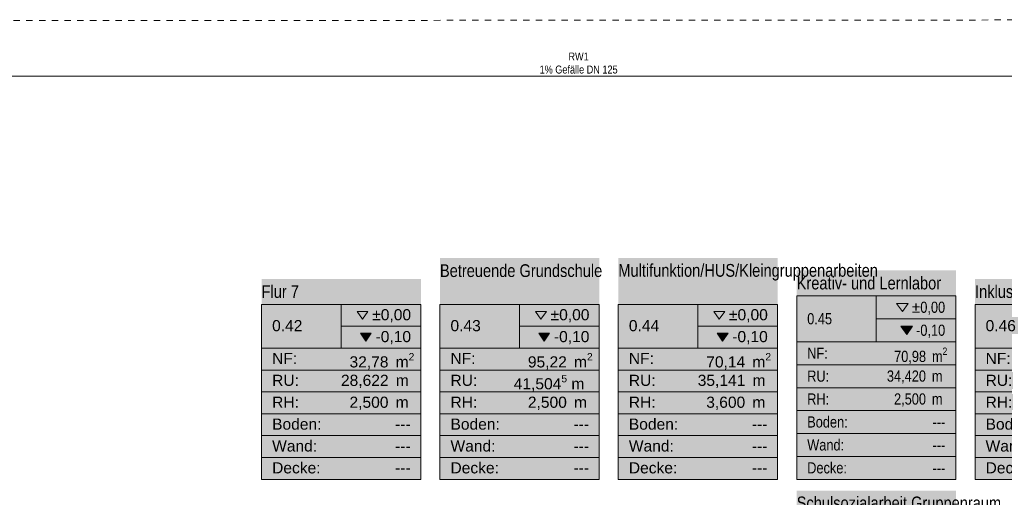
# Model space of a CAD drawing. Header units: metres. Extents: x -79 to 740, y -195 to 69.
# Tile 158 of 212: x 16.25 to 31.71, y -2.99 to 4.51. Entities that reach past the tile are written whole.
import ezdxf
from ezdxf.enums import TextEntityAlignment as Align

# ---------------------------------------------------------------- set-up
doc = ezdxf.new("R2010")
doc.units = ezdxf.units.M
doc.header["$MEASUREMENT"] = 0
doc.linetypes.add('Strichlinie_ eng', pattern=[0.115, 0.075, -0.04])
for name, color, linetype in [('30 Dach', 7, 'Continuous'), ('70 Entwässerung_Regenwasser', 7, 'Continuous'), ('Neubau_80 Raum', 7, 'Continuous')]:
    doc.layers.add(name, color=color, linetype=linetype)
doc.styles.add('ERSTELLTER_STIL_1', font='ARIALN.TTF')
doc.styles.add('ERSTELLTER_STIL_2', font='ARIALN.TTF')
doc.styles.add('ERSTELLTER_STIL_3', font='arial.ttf')
doc.linetypes.add('Schmutzwasserleitung', pattern='A,0,[2,995_ARC_230 ERW_GR_EG_2607011.Shx,S=0.00784,R=0,X=0,Y=0],-0.987778,0', length=0.987778)

# ---------------------------------------------------------------- blocks, each defined once
blk = doc.blocks.new('Schulsozialarbeit Gruppenraum_0.18_47_1', base_point=(29.701, -4.626))
at = {"layer": 'Neubau_80 Raum', "linetype": 'Continuous', "lineweight": 0, "true_color": 0x2a303f}
blk.add_hatch(color=169, dxfattribs=at).paths.add_polyline_path([(28.451, -6.365), (30.951, -6.365), (30.951, -2.887), (28.451, -2.887)])
at = {"layer": 'Neubau_80 Raum', "color": 7, "lineweight": 9, "style": 'ERSTELLTER_STIL_3'}
blk.add_attdef('stApartmentId', text='', height=0.175, dxfattribs=at).set_placement((27.295, 7.332), align=Align.MIDDLE_CENTER)
at = {"layer": 'Neubau_80 Raum', "color": 7, "lineweight": 9}
for tag, height, style, p in [('DUMMY_850', 0.2, 'ERSTELLTER_STIL_1', (30.787, -2.922)), ('ROOM_NAME', 0.2, 'ERSTELLTER_STIL_1', (28.451, -2.981)), ('ROOM_NUMBER', 0.175, 'ERSTELLTER_STIL_3', (28.616, -3.861)), ('measuredNetAreaCode', 0.175, 'ERSTELLTER_STIL_3', (28.616, -4.377)), ('perimeterCode', 0.175, 'ERSTELLTER_STIL_3', (28.616, -4.72)), ('ceilingHeightCode', 0.175, 'ERSTELLTER_STIL_3', (28.616, -5.064)), ('measuredAreaCode', 0.175, 'ERSTELLTER_STIL_3', (28.616, -5.408)), ('DUMMY_851_0', 0.175, 'ERSTELLTER_STIL_3', (30.547, -5.408)), ('DUMMY_852', 0.175, 'ERSTELLTER_STIL_3', (28.616, -5.752)), ('DUMMY_851_1', 0.175, 'ERSTELLTER_STIL_3', (30.547, -5.752)), ('DUMMY_853', 0.175, 'ERSTELLTER_STIL_3', (28.616, -6.095)), ('DUMMY_851_2', 0.175, 'ERSTELLTER_STIL_3', (30.547, -6.095))]:
    blk.add_attdef(tag, text='', height=height, dxfattribs=dict(at, style=style)).set_placement(p, align=Align.TOP_LEFT)
blk = doc.blocks.new('Betreuende Grundschule_0.43_51_1', base_point=(24.101, -0.973))
at = {"layer": 'Neubau_80 Raum', "linetype": 'Continuous', "lineweight": 0, "true_color": 0x2a201c}
blk.add_hatch(color=250, dxfattribs=at).paths.add_polyline_path([(22.851, -2.712), (25.351, -2.712), (25.351, 0.766), (22.851, 0.766)])
at = {"layer": 'Neubau_80 Raum', "linetype": 'Continuous', "lineweight": 0, "true_color": 0x000000}
blk.add_hatch(color=18, dxfattribs=at).paths.add_polyline_path([(24.401, -0.416), (24.487, -0.538), (24.573, -0.416)])
at = {"layer": 'Neubau_80 Raum', "color": 7, "linetype": 'Continuous', "lineweight": 9}
for p, q in [((25.351, 0.038), (22.851, 0.038)), ((22.851, 0.038), (22.851, -2.712)), ((22.851, 0.038), (25.351, 0.038)), ((22.851, -0.649), (22.851, 0.038)), ((24.101, 0.038), (24.101, -0.649)), ((25.351, -2.712), (25.351, 0.038)), ((25.351, 0.038), (25.351, -0.649)), ((24.101, -0.305), (25.351, -0.305)), ((25.351, -0.649), (22.851, -0.649)), ((22.851, -0.649), (25.351, -0.649)), ((22.851, -0.993), (22.851, -0.649)), ((25.351, -0.649), (25.351, -0.993)), ((25.351, -0.993), (22.851, -0.993)), ((22.851, -0.993), (25.351, -0.993)), ((22.851, -1.337), (22.851, -0.993)), ((25.351, -0.993), (25.351, -1.337)), ((25.351, -1.337), (22.851, -1.337)), ((22.851, -1.337), (25.351, -1.337)), ((22.851, -1.68), (22.851, -1.337)), ((25.351, -1.337), (25.351, -1.68)), ((25.351, -1.68), (22.851, -1.68)), ((22.851, -1.68), (25.351, -1.68)), ((22.851, -2.024), (22.851, -1.68)), ((25.351, -1.68), (25.351, -2.024)), ((25.351, -2.024), (22.851, -2.024)), ((22.851, -2.024), (25.351, -2.024)), ((22.851, -2.368), (22.851, -2.024)), ((25.351, -2.024), (25.351, -2.368)), ((25.351, -2.368), (22.851, -2.368)), ((22.851, -2.368), (25.351, -2.368)), ((22.851, -2.712), (22.851, -2.368)), ((25.351, -2.368), (25.351, -2.712)), ((22.851, -2.712), (25.351, -2.712)), ((25.351, -2.712), (22.851, -2.712))]:
    blk.add_line(p, q, dxfattribs=at)
at = {"layer": 'Neubau_80 Raum', "color": 7, "linetype": 'Continuous', "lineweight": 13, "flags": 128}
for points in [[(24.349, -0.073), (24.435, -0.194), (24.521, -0.073)], [(24.401, -0.416), (24.487, -0.538), (24.573, -0.416)]]:
    blk.add_lwpolyline(points, close=True, dxfattribs=at)
at = {"layer": 'Neubau_80 Raum', "color": 7, "lineweight": 9, "char_height": 0.175, "attachment_point": 1, "style": 'ERSTELLTER_STIL_3'}
for s, insert in [('\\A1;{\\pql;\\pt0,0.05;\\fArial|b0|i0|c0|p0;\\W1.000000;±0,00\\fArial|b0|i0|c0|p0;\\W1.000000;\\A1{\\H.66x;\\S^  ;}\\fArial|b0|i0|c0|p0;\\W1.000000;\\fArial|b0|i0|c0|p0;\\W1.000000;\\A1{\\H.66x;\\S^  ;}}', (24.588, -0.036)), ('\\A1;{\\pql;\\pt0,0.05;\\fArial|b0|i0|c0|p0;\\W1.000000;-0,10\\fArial|b0|i0|c0|p0;\\W1.000000;\\A1{\\H.66x;\\S^  ;}\\fArial|b0|i0|c0|p0;\\W1.000000;\\fArial|b0|i0|c0|p0;\\W1.000000;\\A1{\\H.66x;\\S^  ;}}', (24.64, -0.38)), ('\\A1;{\\pql;\\pt0,0.05;\\fArial|b0|i0|c0|p0;\\W1.000000;41,504\\fArial|b0|i0|c0|p0;\\W1.000000;\\A1{\\H.66x;\\S5^  ;}\\fArial|b0|i0|c0|p0;\\W1.000000; m\\fArial|b0|i0|c0|p0;\\W1.000000;\\A1{\\H.66x;\\S^  ;}}', (24.009, -1.07)), ('\\A1;{\\pql;\\pt0,0.05;\\fArial|b0|i0|c0|p0;\\W1.000000;95,22\\fArial|b0|i0|c0|p0;\\W1.000000;\\A1{\\H.66x;\\S^  ;}\\fArial|b0|i0|c0|p0;\\W1.000000; m\\fArial|b0|i0|c0|p0;\\W1.000000;\\A1{\\H.66x;\\S2^  ;}}', (24.231, -0.726)), ('\\A1;{\\pql;\\pt0,0.05;\\fArial|b0|i0|c0|p0;\\W1.000000;2,500\\fArial|b0|i0|c0|p0;\\W1.000000;\\A1{\\H.66x;\\S^  ;}\\fArial|b0|i0|c0|p0;\\W1.000000; m\\fArial|b0|i0|c0|p0;\\W1.000000;\\A1{\\H.66x;\\S^  ;}}', (24.231, -1.411))]:
    blk.add_mtext(s, dxfattribs=dict(at, insert=insert))
at = {"layer": 'Neubau_80 Raum', "color": 7, "lineweight": 9, "style": 'ERSTELLTER_STIL_3'}
blk.add_attdef('stApartmentId', text='', height=0.175, dxfattribs=at).set_placement((12.857, 18.339), align=Align.MIDDLE_CENTER)
at = {"layer": 'Neubau_80 Raum', "color": 7, "lineweight": 9}
for tag, height, style, p in [('ROOM_NAME', 0.2, 'ERSTELLTER_STIL_1', (22.851, 0.669)), ('DUMMY_850', 0.2, 'ERSTELLTER_STIL_1', (25.187, 0.732)), ('ROOM_NUMBER', 0.175, 'ERSTELLTER_STIL_3', (23.016, -0.208)), ('measuredNetAreaCode', 0.175, 'ERSTELLTER_STIL_3', (23.016, -0.723)), ('perimeterCode', 0.175, 'ERSTELLTER_STIL_3', (23.016, -1.067)), ('ceilingHeightCode', 0.175, 'ERSTELLTER_STIL_3', (23.016, -1.411)), ('measuredAreaCode', 0.175, 'ERSTELLTER_STIL_3', (23.016, -1.755)), ('DUMMY_851_0', 0.175, 'ERSTELLTER_STIL_3', (24.947, -1.755)), ('DUMMY_852', 0.175, 'ERSTELLTER_STIL_3', (23.016, -2.098)), ('DUMMY_851_1', 0.175, 'ERSTELLTER_STIL_3', (24.947, -2.098)), ('DUMMY_853', 0.175, 'ERSTELLTER_STIL_3', (23.016, -2.442)), ('DUMMY_851_2', 0.175, 'ERSTELLTER_STIL_3', (24.947, -2.442))]:
    blk.add_attdef(tag, text='', height=height, dxfattribs=dict(at, style=style)).set_placement(p, align=Align.TOP_LEFT)
blk = doc.blocks.new('Flur 7_0.42_52_1', base_point=(21.301, -1.137))
at = {"layer": 'Neubau_80 Raum', "linetype": 'Continuous', "lineweight": 0, "true_color": 0x2a201c}
blk.add_hatch(color=250, dxfattribs=at).paths.add_polyline_path([(20.051, -2.712), (22.551, -2.712), (22.551, 0.437), (20.051, 0.437)])
at = {"layer": 'Neubau_80 Raum', "linetype": 'Continuous', "lineweight": 0, "true_color": 0x000000}
blk.add_hatch(color=18, dxfattribs=at).paths.add_polyline_path([(21.601, -0.416), (21.687, -0.538), (21.773, -0.416)])
at = {"layer": 'Neubau_80 Raum', "color": 7, "linetype": 'Continuous', "lineweight": 9}
for p, q in [((22.551, 0.038), (20.051, 0.038)), ((20.051, 0.038), (20.051, -2.712)), ((20.051, 0.038), (22.551, 0.038)), ((20.051, -0.649), (20.051, 0.038)), ((21.301, 0.038), (21.301, -0.649)), ((22.551, -2.712), (22.551, 0.038)), ((22.551, 0.038), (22.551, -0.649)), ((21.301, -0.305), (22.551, -0.305)), ((22.551, -0.649), (20.051, -0.649)), ((20.051, -0.649), (22.551, -0.649)), ((20.051, -0.993), (20.051, -0.649)), ((22.551, -0.649), (22.551, -0.993)), ((22.551, -0.993), (20.051, -0.993)), ((20.051, -0.993), (22.551, -0.993)), ((20.051, -1.337), (20.051, -0.993)), ((22.551, -0.993), (22.551, -1.337)), ((22.551, -1.337), (20.051, -1.337)), ((20.051, -1.337), (22.551, -1.337)), ((20.051, -1.68), (20.051, -1.337)), ((22.551, -1.337), (22.551, -1.68)), ((22.551, -1.68), (20.051, -1.68)), ((20.051, -1.68), (22.551, -1.68)), ((20.051, -2.024), (20.051, -1.68)), ((22.551, -1.68), (22.551, -2.024)), ((22.551, -2.024), (20.051, -2.024)), ((20.051, -2.024), (22.551, -2.024)), ((20.051, -2.368), (20.051, -2.024)), ((22.551, -2.024), (22.551, -2.368)), ((22.551, -2.368), (20.051, -2.368)), ((20.051, -2.368), (22.551, -2.368)), ((20.051, -2.712), (20.051, -2.368)), ((22.551, -2.368), (22.551, -2.712)), ((20.051, -2.712), (22.551, -2.712)), ((22.551, -2.712), (20.051, -2.712))]:
    blk.add_line(p, q, dxfattribs=at)
at = {"layer": 'Neubau_80 Raum', "color": 7, "linetype": 'Continuous', "lineweight": 13, "flags": 128}
for points in [[(21.549, -0.073), (21.635, -0.194), (21.721, -0.073)], [(21.601, -0.416), (21.687, -0.538), (21.773, -0.416)]]:
    blk.add_lwpolyline(points, close=True, dxfattribs=at)
at = {"layer": 'Neubau_80 Raum', "color": 7, "lineweight": 9, "char_height": 0.175, "attachment_point": 1, "style": 'ERSTELLTER_STIL_3'}
for s, insert in [('\\A1;{\\pql;\\pt0,0.05;\\fArial|b0|i0|c0|p0;\\W1.000000;±0,00\\fArial|b0|i0|c0|p0;\\W1.000000;\\A1{\\H.66x;\\S^  ;}\\fArial|b0|i0|c0|p0;\\W1.000000;\\fArial|b0|i0|c0|p0;\\W1.000000;\\A1{\\H.66x;\\S^  ;}}', (21.788, -0.036)), ('\\A1;{\\pql;\\pt0,0.05;\\fArial|b0|i0|c0|p0;\\W1.000000;-0,10\\fArial|b0|i0|c0|p0;\\W1.000000;\\A1{\\H.66x;\\S^  ;}\\fArial|b0|i0|c0|p0;\\W1.000000;\\fArial|b0|i0|c0|p0;\\W1.000000;\\A1{\\H.66x;\\S^  ;}}', (21.84, -0.38)), ('\\A1;{\\pql;\\pt0,0.05;\\fArial|b0|i0|c0|p0;\\W1.000000;32,78\\fArial|b0|i0|c0|p0;\\W1.000000;\\A1{\\H.66x;\\S^  ;}\\fArial|b0|i0|c0|p0;\\W1.000000; m\\fArial|b0|i0|c0|p0;\\W1.000000;\\A1{\\H.66x;\\S2^  ;}}', (21.431, -0.726)), ('\\A1;{\\pql;\\pt0,0.05;\\fArial|b0|i0|c0|p0;\\W1.000000;28,622\\fArial|b0|i0|c0|p0;\\W1.000000;\\A1{\\H.66x;\\S^  ;}\\fArial|b0|i0|c0|p0;\\W1.000000; m\\fArial|b0|i0|c0|p0;\\W1.000000;\\A1{\\H.66x;\\S^  ;}}', (21.297, -1.067)), ('\\A1;{\\pql;\\pt0,0.05;\\fArial|b0|i0|c0|p0;\\W1.000000;2,500\\fArial|b0|i0|c0|p0;\\W1.000000;\\A1{\\H.66x;\\S^  ;}\\fArial|b0|i0|c0|p0;\\W1.000000; m\\fArial|b0|i0|c0|p0;\\W1.000000;\\A1{\\H.66x;\\S^  ;}}', (21.431, -1.411))]:
    blk.add_mtext(s, dxfattribs=dict(at, insert=insert))
at = {"layer": 'Neubau_80 Raum', "color": 7, "lineweight": 9, "style": 'ERSTELLTER_STIL_3'}
blk.add_attdef('stApartmentId', text='', height=0.175, dxfattribs=at).set_placement((14.529, 14.244), align=Align.MIDDLE_CENTER)
at = {"layer": 'Neubau_80 Raum', "color": 7, "lineweight": 9}
for tag, height, style, p in [('ROOM_NAME', 0.2, 'ERSTELLTER_STIL_1', (20.051, 0.34)), ('DUMMY_850', 0.2, 'ERSTELLTER_STIL_1', (22.387, 0.402)), ('ROOM_NUMBER', 0.175, 'ERSTELLTER_STIL_3', (20.216, -0.208)), ('measuredNetAreaCode', 0.175, 'ERSTELLTER_STIL_3', (20.216, -0.723)), ('perimeterCode', 0.175, 'ERSTELLTER_STIL_3', (20.216, -1.067)), ('ceilingHeightCode', 0.175, 'ERSTELLTER_STIL_3', (20.216, -1.411)), ('measuredAreaCode', 0.175, 'ERSTELLTER_STIL_3', (20.216, -1.755)), ('DUMMY_851_0', 0.175, 'ERSTELLTER_STIL_3', (22.147, -1.755)), ('DUMMY_852', 0.175, 'ERSTELLTER_STIL_3', (20.216, -2.098)), ('DUMMY_851_1', 0.175, 'ERSTELLTER_STIL_3', (22.147, -2.098)), ('DUMMY_853', 0.175, 'ERSTELLTER_STIL_3', (20.216, -2.442)), ('DUMMY_851_2', 0.175, 'ERSTELLTER_STIL_3', (22.147, -2.442))]:
    blk.add_attdef(tag, text='', height=height, dxfattribs=dict(at, style=style)).set_placement(p, align=Align.TOP_LEFT)
blk = doc.blocks.new('Multifunktion_HUS_Kleingruppenarbeiten_0.44_53_1', base_point=(26.901, -0.973))
at = {"layer": 'Neubau_80 Raum', "linetype": 'Continuous', "lineweight": 0, "true_color": 0x2a201c}
blk.add_hatch(color=250, dxfattribs=at).paths.add_polyline_path([(25.651, -2.712), (28.151, -2.712), (28.151, 0.766), (25.651, 0.766)])
at = {"layer": 'Neubau_80 Raum', "linetype": 'Continuous', "lineweight": 0, "true_color": 0x000000}
blk.add_hatch(color=18, dxfattribs=at).paths.add_polyline_path([(27.201, -0.416), (27.287, -0.538), (27.373, -0.416)])
at = {"layer": 'Neubau_80 Raum', "color": 7, "linetype": 'Continuous', "lineweight": 9}
for p, q in [((28.151, 0.038), (25.651, 0.038)), ((25.651, 0.038), (25.651, -2.712)), ((25.651, 0.038), (28.151, 0.038)), ((25.651, -0.649), (25.651, 0.038)), ((26.901, 0.038), (26.901, -0.649)), ((28.151, -2.712), (28.151, 0.038)), ((28.151, 0.038), (28.151, -0.649)), ((26.901, -0.305), (28.151, -0.305)), ((28.151, -0.649), (25.651, -0.649)), ((25.651, -0.649), (28.151, -0.649)), ((25.651, -0.993), (25.651, -0.649)), ((28.151, -0.649), (28.151, -0.993)), ((28.151, -0.993), (25.651, -0.993)), ((25.651, -0.993), (28.151, -0.993)), ((25.651, -1.337), (25.651, -0.993)), ((28.151, -0.993), (28.151, -1.337)), ((28.151, -1.337), (25.651, -1.337)), ((25.651, -1.337), (28.151, -1.337)), ((25.651, -1.68), (25.651, -1.337)), ((28.151, -1.337), (28.151, -1.68)), ((28.151, -1.68), (25.651, -1.68)), ((25.651, -1.68), (28.151, -1.68)), ((25.651, -2.024), (25.651, -1.68)), ((28.151, -1.68), (28.151, -2.024)), ((28.151, -2.024), (25.651, -2.024)), ((25.651, -2.024), (28.151, -2.024)), ((25.651, -2.368), (25.651, -2.024)), ((28.151, -2.024), (28.151, -2.368)), ((28.151, -2.368), (25.651, -2.368)), ((25.651, -2.368), (28.151, -2.368)), ((25.651, -2.712), (25.651, -2.368)), ((28.151, -2.368), (28.151, -2.712)), ((25.651, -2.712), (28.151, -2.712)), ((28.151, -2.712), (25.651, -2.712))]:
    blk.add_line(p, q, dxfattribs=at)
at = {"layer": 'Neubau_80 Raum', "color": 7, "linetype": 'Continuous', "lineweight": 13, "flags": 128}
for points in [[(27.149, -0.073), (27.235, -0.194), (27.321, -0.073)], [(27.201, -0.416), (27.287, -0.538), (27.373, -0.416)]]:
    blk.add_lwpolyline(points, close=True, dxfattribs=at)
at = {"layer": 'Neubau_80 Raum', "color": 7, "lineweight": 9, "char_height": 0.175, "attachment_point": 1, "style": 'ERSTELLTER_STIL_3'}
for s, insert in [('\\A1;{\\pql;\\pt0,0.05;\\fArial|b0|i0|c0|p0;\\W1.000000;±0,00\\fArial|b0|i0|c0|p0;\\W1.000000;\\A1{\\H.66x;\\S^  ;}\\fArial|b0|i0|c0|p0;\\W1.000000;\\fArial|b0|i0|c0|p0;\\W1.000000;\\A1{\\H.66x;\\S^  ;}}', (27.388, -0.036)), ('\\A1;{\\pql;\\pt0,0.05;\\fArial|b0|i0|c0|p0;\\W1.000000;-0,10\\fArial|b0|i0|c0|p0;\\W1.000000;\\A1{\\H.66x;\\S^  ;}\\fArial|b0|i0|c0|p0;\\W1.000000;\\fArial|b0|i0|c0|p0;\\W1.000000;\\A1{\\H.66x;\\S^  ;}}', (27.44, -0.38)), ('\\A1;{\\pql;\\pt0,0.05;\\fArial|b0|i0|c0|p0;\\W1.000000;70,14\\fArial|b0|i0|c0|p0;\\W1.000000;\\A1{\\H.66x;\\S^  ;}\\fArial|b0|i0|c0|p0;\\W1.000000; m\\fArial|b0|i0|c0|p0;\\W1.000000;\\A1{\\H.66x;\\S2^  ;}}', (27.031, -0.726)), ('\\A1;{\\pql;\\pt0,0.05;\\fArial|b0|i0|c0|p0;\\W1.000000;35,141\\fArial|b0|i0|c0|p0;\\W1.000000;\\A1{\\H.66x;\\S^  ;}\\fArial|b0|i0|c0|p0;\\W1.000000; m\\fArial|b0|i0|c0|p0;\\W1.000000;\\A1{\\H.66x;\\S^  ;}}', (26.897, -1.067)), ('\\A1;{\\pql;\\pt0,0.05;\\fArial|b0|i0|c0|p0;\\W1.000000;3,600\\fArial|b0|i0|c0|p0;\\W1.000000;\\A1{\\H.66x;\\S^  ;}\\fArial|b0|i0|c0|p0;\\W1.000000; m\\fArial|b0|i0|c0|p0;\\W1.000000;\\A1{\\H.66x;\\S^  ;}}', (27.031, -1.411))]:
    blk.add_mtext(s, dxfattribs=dict(at, insert=insert))
at = {"layer": 'Neubau_80 Raum', "color": 7, "lineweight": 9, "style": 'ERSTELLTER_STIL_3'}
blk.add_attdef('stApartmentId', text='', height=0.175, dxfattribs=at).set_placement((1.15, 5.631), align=Align.MIDDLE_CENTER)
at = {"layer": 'Neubau_80 Raum', "color": 7, "lineweight": 9}
for tag, height, style, p in [('ROOM_NAME', 0.2, 'ERSTELLTER_STIL_1', (25.651, 0.673)), ('DUMMY_850', 0.2, 'ERSTELLTER_STIL_1', (27.987, 0.732)), ('ROOM_NUMBER', 0.175, 'ERSTELLTER_STIL_3', (25.816, -0.208)), ('measuredNetAreaCode', 0.175, 'ERSTELLTER_STIL_3', (25.816, -0.723)), ('perimeterCode', 0.175, 'ERSTELLTER_STIL_3', (25.816, -1.067)), ('ceilingHeightCode', 0.175, 'ERSTELLTER_STIL_3', (25.816, -1.411)), ('measuredAreaCode', 0.175, 'ERSTELLTER_STIL_3', (25.816, -1.755)), ('DUMMY_851_0', 0.175, 'ERSTELLTER_STIL_3', (27.747, -1.755)), ('DUMMY_852', 0.175, 'ERSTELLTER_STIL_3', (25.816, -2.098)), ('DUMMY_851_1', 0.175, 'ERSTELLTER_STIL_3', (27.747, -2.098)), ('DUMMY_853', 0.175, 'ERSTELLTER_STIL_3', (25.816, -2.442)), ('DUMMY_851_2', 0.175, 'ERSTELLTER_STIL_3', (27.747, -2.442))]:
    blk.add_attdef(tag, text='', height=height, dxfattribs=dict(at, style=style)).set_placement(p, align=Align.TOP_LEFT)
blk = doc.blocks.new('Kreativ- und Lernlabor_0.45_54_1', base_point=(19.488, 3.866))
at = {"layer": 'Neubau_80 Raum', "linetype": 'Continuous', "lineweight": 0, "true_color": 0x2a201c}
blk.add_hatch(color=250, dxfattribs=at).paths.add_polyline_path([(28.451, -2.712), (30.951, -2.712), (30.951, 0.572), (28.451, 0.572)])
at = {"layer": 'Neubau_80 Raum', "linetype": 'Continuous', "lineweight": 0, "true_color": 0x000000}
blk.add_hatch(color=18, dxfattribs=at).paths.add_polyline_path([(30.088, -0.306), (30.178, -0.433), (30.269, -0.306)])
at = {"layer": 'Neubau_80 Raum', "color": 7, "linetype": 'Continuous', "lineweight": 9}
for p, q in [((30.951, 0.171), (28.451, 0.171)), ((28.451, 0.171), (28.451, -2.712)), ((28.451, 0.171), (30.951, 0.171)), ((28.451, -0.55), (28.451, 0.171)), ((29.701, 0.171), (29.701, -0.55)), ((30.951, -2.712), (30.951, 0.171)), ((30.951, 0.171), (30.951, -0.55)), ((29.701, -0.189), (30.951, -0.189)), ((30.951, -0.55), (28.451, -0.55)), ((28.451, -0.55), (30.951, -0.55)), ((28.451, -0.91), (28.451, -0.55)), ((30.951, -0.55), (30.951, -0.91)), ((30.951, -0.91), (28.451, -0.91)), ((28.451, -0.91), (30.951, -0.91)), ((28.451, -1.27), (28.451, -0.91)), ((30.951, -0.91), (30.951, -1.27)), ((30.951, -1.27), (28.451, -1.27)), ((28.451, -1.27), (30.951, -1.27)), ((28.451, -1.631), (28.451, -1.27)), ((30.951, -1.27), (30.951, -1.631)), ((30.951, -1.631), (28.451, -1.631)), ((28.451, -1.631), (30.951, -1.631)), ((28.451, -1.991), (28.451, -1.631)), ((30.951, -1.631), (30.951, -1.991)), ((30.951, -1.991), (28.451, -1.991)), ((28.451, -1.991), (30.951, -1.991)), ((28.451, -2.351), (28.451, -1.991)), ((30.951, -1.991), (30.951, -2.351)), ((30.951, -2.351), (28.451, -2.351)), ((28.451, -2.351), (30.951, -2.351)), ((28.451, -2.712), (28.451, -2.351)), ((30.951, -2.351), (30.951, -2.712)), ((28.451, -2.712), (30.951, -2.712)), ((30.951, -2.712), (28.451, -2.712))]:
    blk.add_line(p, q, dxfattribs=at)
at = {"layer": 'Neubau_80 Raum', "color": 7, "linetype": 'Continuous', "lineweight": 13, "flags": 128}
for points in [[(30.02, 0.054), (30.11, -0.073), (30.2, 0.054)], [(30.088, -0.306), (30.178, -0.433), (30.269, -0.306)]]:
    blk.add_lwpolyline(points, close=True, dxfattribs=at)
at = {"layer": 'Neubau_80 Raum', "color": 7, "lineweight": 9, "char_height": 0.175, "attachment_point": 1, "style": 'ERSTELLTER_STIL_2'}
for s, insert in [('\\A1;{\\pql;\\pt0,0.05;\\fArial Narrow|b0|i0|c0|p0;\\W1.000000;±0,00\\fArial Narrow|b0|i0|c0|p0;\\W1.000000;\\A1{\\H.66x;\\S^  ;}\\fArial Narrow|b0|i0|c0|p0;\\W1.000000;\\fArial Narrow|b0|i0|c0|p0;\\W1.000000;\\A1{\\H.66x;\\S^  ;}}', (30.257, 0.081)), ('\\A1;{\\pql;\\pt0,0.05;\\fArial Narrow|b0|i0|c0|p0;\\W1.000000;-0,10\\fArial Narrow|b0|i0|c0|p0;\\W1.000000;\\A1{\\H.66x;\\S^  ;}\\fArial Narrow|b0|i0|c0|p0;\\W1.000000;\\fArial Narrow|b0|i0|c0|p0;\\W1.000000;\\A1{\\H.66x;\\S^  ;}}', (30.325, -0.28)), ('\\A1;{\\pql;\\pt0,0.05;\\fArial Narrow|b0|i0|c0|p0;\\W1.000000;70,98\\fArial Narrow|b0|i0|c0|p0;\\W1.000000;\\A1{\\H.66x;\\S^  ;}\\fArial Narrow|b0|i0|c0|p0;\\W1.000000; m\\fArial Narrow|b0|i0|c0|p0;\\W1.000000;\\A1{\\H.66x;\\S2^  ;}}', (29.98, -0.64)), ('\\A1;{\\pql;\\pt0,0.05;\\fArial Narrow|b0|i0|c0|p0;\\W1.000000;34,420\\fArial Narrow|b0|i0|c0|p0;\\W1.000000;\\A1{\\H.66x;\\S^  ;}\\fArial Narrow|b0|i0|c0|p0;\\W1.000000; m\\fArial Narrow|b0|i0|c0|p0;\\W1.000000;\\A1{\\H.66x;\\S^  ;}}', (29.867, -1)), ('\\A1;{\\pql;\\pt0,0.05;\\fArial Narrow|b0|i0|c0|p0;\\W1.000000;2,500\\fArial Narrow|b0|i0|c0|p0;\\W1.000000;\\A1{\\H.66x;\\S^  ;}\\fArial Narrow|b0|i0|c0|p0;\\W1.000000; m\\fArial Narrow|b0|i0|c0|p0;\\W1.000000;\\A1{\\H.66x;\\S^  ;}}', (29.979, -1.36))]:
    blk.add_mtext(s, dxfattribs=dict(at, insert=insert))
at = {"layer": 'Neubau_80 Raum', "color": 7, "lineweight": 9, "style": 'ERSTELLTER_STIL_2'}
blk.add_attdef('stApartmentId', text='', height=0.175, dxfattribs=at).set_placement((0.442, 1.134), align=Align.MIDDLE_CENTER)
at = {"layer": 'Neubau_80 Raum', "color": 7, "lineweight": 9}
for tag, height, style, p in [('ROOM_NAME', 0.2, 'ERSTELLTER_STIL_1', (28.451, 0.474)), ('DUMMY_850', 0.2, 'ERSTELLTER_STIL_1', (30.787, 0.536)), ('ROOM_NUMBER', 0.175, 'ERSTELLTER_STIL_2', (28.616, -0.099)), ('measuredNetAreaCode', 0.175, 'ERSTELLTER_STIL_2', (28.616, -0.641)), ('perimeterCode', 0.175, 'ERSTELLTER_STIL_2', (28.616, -1.001)), ('ceilingHeightCode', 0.175, 'ERSTELLTER_STIL_2', (28.616, -1.361)), ('measuredAreaCode', 0.175, 'ERSTELLTER_STIL_2', (28.616, -1.721)), ('DUMMY_851_0', 0.175, 'ERSTELLTER_STIL_2', (30.584, -1.723)), ('DUMMY_852', 0.175, 'ERSTELLTER_STIL_2', (28.616, -2.082)), ('DUMMY_851_1', 0.175, 'ERSTELLTER_STIL_2', (30.584, -2.084)), ('DUMMY_853', 0.175, 'ERSTELLTER_STIL_2', (28.616, -2.442)), ('DUMMY_851_2', 0.175, 'ERSTELLTER_STIL_2', (30.584, -2.444))]:
    blk.add_attdef(tag, text='', height=height, dxfattribs=dict(at, style=style)).set_placement(p, align=Align.TOP_LEFT)
blk = doc.blocks.new('Inklusives Lernen_0.46_55_1', base_point=(32.501, -1.137))
at = {"layer": 'Neubau_80 Raum', "linetype": 'Continuous', "lineweight": 0, "true_color": 0x2a201c}
blk.add_hatch(color=250, dxfattribs=at).paths.add_polyline_path([(31.251, -2.712), (33.751, -2.712), (33.751, 0.437), (31.251, 0.437)])
at = {"layer": 'Neubau_80 Raum', "color": 7, "linetype": 'Continuous', "lineweight": 9}
for p, q in [((33.751, 0.038), (31.251, 0.038)), ((31.251, 0.038), (31.251, -2.712)), ((31.251, 0.038), (33.751, 0.038)), ((31.251, -0.649), (31.251, 0.038)), ((33.751, -0.649), (31.251, -0.649)), ((31.251, -0.649), (33.751, -0.649)), ((31.251, -0.993), (31.251, -0.649)), ((33.751, -0.993), (31.251, -0.993)), ((31.251, -0.993), (33.751, -0.993)), ((31.251, -1.337), (31.251, -0.993)), ((33.751, -1.337), (31.251, -1.337)), ((31.251, -1.337), (33.751, -1.337)), ((31.251, -1.68), (31.251, -1.337)), ((33.751, -1.68), (31.251, -1.68)), ((31.251, -1.68), (33.751, -1.68)), ((31.251, -2.024), (31.251, -1.68)), ((33.751, -2.024), (31.251, -2.024)), ((31.251, -2.024), (33.751, -2.024)), ((31.251, -2.368), (31.251, -2.024)), ((33.751, -2.368), (31.251, -2.368)), ((31.251, -2.368), (33.751, -2.368)), ((31.251, -2.712), (31.251, -2.368)), ((31.251, -2.712), (33.751, -2.712)), ((33.751, -2.712), (31.251, -2.712))]:
    blk.add_line(p, q, dxfattribs=at)
at = {"layer": 'Neubau_80 Raum', "color": 7, "lineweight": 9}
for tag, height, style, p in [('ROOM_NAME', 0.2, 'ERSTELLTER_STIL_1', (31.251, 0.34)), ('DUMMY_850', 0.2, 'ERSTELLTER_STIL_1', (33.587, 0.402)), ('ROOM_NUMBER', 0.175, 'ERSTELLTER_STIL_3', (31.416, -0.208)), ('measuredNetAreaCode', 0.175, 'ERSTELLTER_STIL_3', (31.416, -0.723)), ('perimeterCode', 0.175, 'ERSTELLTER_STIL_3', (31.416, -1.067)), ('ceilingHeightCode', 0.175, 'ERSTELLTER_STIL_3', (31.416, -1.411)), ('measuredAreaCode', 0.175, 'ERSTELLTER_STIL_3', (31.416, -1.755)), ('DUMMY_851_0', 0.175, 'ERSTELLTER_STIL_3', (33.347, -1.755)), ('DUMMY_852', 0.175, 'ERSTELLTER_STIL_3', (31.416, -2.098)), ('DUMMY_851_1', 0.175, 'ERSTELLTER_STIL_3', (33.347, -2.098)), ('DUMMY_853', 0.175, 'ERSTELLTER_STIL_3', (31.416, -2.442)), ('DUMMY_851_2', 0.175, 'ERSTELLTER_STIL_3', (33.347, -2.442))]:
    blk.add_attdef(tag, text='', height=height, dxfattribs=dict(at, style=style)).set_placement(p, align=Align.TOP_LEFT)
at = {"layer": 'Neubau_80 Raum', "color": 7, "lineweight": 9, "style": 'ERSTELLTER_STIL_3'}
blk.add_attdef('stApartmentId', text='', height=0.175, dxfattribs=at).set_placement((7.292, -1.644), align=Align.MIDDLE_CENTER)

msp = doc.modelspace()

# ---------------------------------------------------------------- linework, layer by layer
at = {"layer": '30 Dach', "color": 7, "linetype": 'Strichlinie_ eng', "lineweight": 9}
msp.add_line((40.057, 4.512), (8.65, 4.493), dxfattribs=at)
at = {"layer": '70 Entwässerung_Regenwasser', "color": 140, "linetype": 'Schmutzwasserleitung', "lineweight": 18, "true_color": 0x00a8ff}
msp.add_line((10.39, 3.622), (39.353, 3.622), dxfattribs=at)

# ---------------------------------------------------------------- block references
at = {"layer": 'Neubau_80 Raum', "color": 7, "linetype": 'Continuous', "lineweight": 13}
ref = msp.add_blockref('Betreuende Grundschule_0.43_51_1', (24.101, -0.973), dxfattribs=at)
ref.add_attrib('ROOM_NAME', 'Betreuende Grundschule', dxfattribs={"color": 7, "lineweight": 9, "height": 0.2, "style": 'ERSTELLTER_STIL_1'}).set_placement((22.851, 0.669), align=Align.TOP_LEFT)
ref.add_attrib('ROOM_NUMBER', '0.43', dxfattribs={"color": 7, "lineweight": 9, "height": 0.175, "style": 'ERSTELLTER_STIL_3'}).set_placement((23.016, -0.208), align=Align.TOP_LEFT)
ref.add_attrib('measuredAreaCode', 'Boden: ', dxfattribs={"color": 7, "lineweight": 9, "height": 0.175, "style": 'ERSTELLTER_STIL_3'}).set_placement((23.016, -1.755), align=Align.TOP_LEFT)
ref.add_attrib('measuredNetAreaCode', 'NF: ', dxfattribs={"color": 7, "lineweight": 9, "height": 0.175, "style": 'ERSTELLTER_STIL_3'}).set_placement((23.016, -0.723), align=Align.TOP_LEFT)
ref.add_attrib('perimeterCode', 'RU: ', dxfattribs={"color": 7, "lineweight": 9, "height": 0.175, "style": 'ERSTELLTER_STIL_3'}).set_placement((23.016, -1.067), align=Align.TOP_LEFT)
ref.add_attrib('ceilingHeightCode', 'RH: ', dxfattribs={"color": 7, "lineweight": 9, "height": 0.175, "style": 'ERSTELLTER_STIL_3'}).set_placement((23.016, -1.411), align=Align.TOP_LEFT)
ref.add_attrib('DUMMY_851', '---', dxfattribs={"color": 7, "lineweight": 9, "height": 0.175, "style": 'ERSTELLTER_STIL_3'}).set_placement((24.947, -1.755), align=Align.TOP_LEFT)
ref.add_attrib('DUMMY_851_1', '---', dxfattribs={"color": 7, "lineweight": 9, "height": 0.175, "style": 'ERSTELLTER_STIL_3'}).set_placement((24.947, -2.098), align=Align.TOP_LEFT)
ref.add_attrib('DUMMY_851_2', '---', dxfattribs={"color": 7, "lineweight": 9, "height": 0.175, "style": 'ERSTELLTER_STIL_3'}).set_placement((24.947, -2.442), align=Align.TOP_LEFT)
ref.add_attrib('DUMMY_852', 'Wand: ', dxfattribs={"color": 7, "lineweight": 9, "height": 0.175, "style": 'ERSTELLTER_STIL_3'}).set_placement((23.016, -2.098), align=Align.TOP_LEFT)
ref.add_attrib('DUMMY_853', 'Decke: ', dxfattribs={"color": 7, "lineweight": 9, "height": 0.175, "style": 'ERSTELLTER_STIL_3'}).set_placement((23.016, -2.442), align=Align.TOP_LEFT)
ref = msp.add_blockref('Flur 7_0.42_52_1', (21.301, -1.137), dxfattribs=at)
ref.add_attrib('ROOM_NAME', 'Flur 7', dxfattribs={"color": 7, "lineweight": 9, "height": 0.2, "style": 'ERSTELLTER_STIL_1'}).set_placement((20.051, 0.34), align=Align.TOP_LEFT)
ref.add_attrib('ROOM_NUMBER', '0.42', dxfattribs={"color": 7, "lineweight": 9, "height": 0.175, "style": 'ERSTELLTER_STIL_3'}).set_placement((20.216, -0.208), align=Align.TOP_LEFT)
ref.add_attrib('measuredAreaCode', 'Boden: ', dxfattribs={"color": 7, "lineweight": 9, "height": 0.175, "style": 'ERSTELLTER_STIL_3'}).set_placement((20.216, -1.755), align=Align.TOP_LEFT)
ref.add_attrib('measuredNetAreaCode', 'NF: ', dxfattribs={"color": 7, "lineweight": 9, "height": 0.175, "style": 'ERSTELLTER_STIL_3'}).set_placement((20.216, -0.723), align=Align.TOP_LEFT)
ref.add_attrib('perimeterCode', 'RU: ', dxfattribs={"color": 7, "lineweight": 9, "height": 0.175, "style": 'ERSTELLTER_STIL_3'}).set_placement((20.216, -1.067), align=Align.TOP_LEFT)
ref.add_attrib('ceilingHeightCode', 'RH: ', dxfattribs={"color": 7, "lineweight": 9, "height": 0.175, "style": 'ERSTELLTER_STIL_3'}).set_placement((20.216, -1.411), align=Align.TOP_LEFT)
ref.add_attrib('DUMMY_851', '---', dxfattribs={"color": 7, "lineweight": 9, "height": 0.175, "style": 'ERSTELLTER_STIL_3'}).set_placement((22.147, -1.755), align=Align.TOP_LEFT)
ref.add_attrib('DUMMY_851_1', '---', dxfattribs={"color": 7, "lineweight": 9, "height": 0.175, "style": 'ERSTELLTER_STIL_3'}).set_placement((22.147, -2.098), align=Align.TOP_LEFT)
ref.add_attrib('DUMMY_851_2', '---', dxfattribs={"color": 7, "lineweight": 9, "height": 0.175, "style": 'ERSTELLTER_STIL_3'}).set_placement((22.147, -2.442), align=Align.TOP_LEFT)
ref.add_attrib('DUMMY_852', 'Wand: ', dxfattribs={"color": 7, "lineweight": 9, "height": 0.175, "style": 'ERSTELLTER_STIL_3'}).set_placement((20.216, -2.098), align=Align.TOP_LEFT)
ref.add_attrib('DUMMY_853', 'Decke: ', dxfattribs={"color": 7, "lineweight": 9, "height": 0.175, "style": 'ERSTELLTER_STIL_3'}).set_placement((20.216, -2.442), align=Align.TOP_LEFT)
ref = msp.add_blockref('Schulsozialarbeit Gruppenraum_0.18_47_1', (29.701, -4.626), dxfattribs=at)
ref.add_attrib('ROOM_NAME', 'Schulsozialarbeit Gruppenraum', dxfattribs={"color": 7, "lineweight": 9, "height": 0.2, "style": 'ERSTELLTER_STIL_1'}).set_placement((28.451, -2.981), align=Align.TOP_LEFT)
ref = msp.add_blockref('Multifunktion_HUS_Kleingruppenarbeiten_0.44_53_1', (26.901, -0.973), dxfattribs=at)
ref.add_attrib('ROOM_NAME', 'Multifunktion/HUS/Kleingruppenarbeiten', dxfattribs={"color": 7, "lineweight": 9, "height": 0.2, "style": 'ERSTELLTER_STIL_1'}).set_placement((25.651, 0.673), align=Align.TOP_LEFT)
ref.add_attrib('ROOM_NUMBER', '0.44', dxfattribs={"color": 7, "lineweight": 9, "height": 0.175, "style": 'ERSTELLTER_STIL_3'}).set_placement((25.816, -0.208), align=Align.TOP_LEFT)
ref.add_attrib('measuredAreaCode', 'Boden: ', dxfattribs={"color": 7, "lineweight": 9, "height": 0.175, "style": 'ERSTELLTER_STIL_3'}).set_placement((25.816, -1.755), align=Align.TOP_LEFT)
ref.add_attrib('measuredNetAreaCode', 'NF: ', dxfattribs={"color": 7, "lineweight": 9, "height": 0.175, "style": 'ERSTELLTER_STIL_3'}).set_placement((25.816, -0.723), align=Align.TOP_LEFT)
ref.add_attrib('perimeterCode', 'RU: ', dxfattribs={"color": 7, "lineweight": 9, "height": 0.175, "style": 'ERSTELLTER_STIL_3'}).set_placement((25.816, -1.067), align=Align.TOP_LEFT)
ref.add_attrib('ceilingHeightCode', 'RH: ', dxfattribs={"color": 7, "lineweight": 9, "height": 0.175, "style": 'ERSTELLTER_STIL_3'}).set_placement((25.816, -1.411), align=Align.TOP_LEFT)
ref.add_attrib('DUMMY_851', '---', dxfattribs={"color": 7, "lineweight": 9, "height": 0.175, "style": 'ERSTELLTER_STIL_3'}).set_placement((27.747, -1.755), align=Align.TOP_LEFT)
ref.add_attrib('DUMMY_851_1', '---', dxfattribs={"color": 7, "lineweight": 9, "height": 0.175, "style": 'ERSTELLTER_STIL_3'}).set_placement((27.747, -2.098), align=Align.TOP_LEFT)
ref.add_attrib('DUMMY_851_2', '---', dxfattribs={"color": 7, "lineweight": 9, "height": 0.175, "style": 'ERSTELLTER_STIL_3'}).set_placement((27.747, -2.442), align=Align.TOP_LEFT)
ref.add_attrib('DUMMY_852', 'Wand: ', dxfattribs={"color": 7, "lineweight": 9, "height": 0.175, "style": 'ERSTELLTER_STIL_3'}).set_placement((25.816, -2.098), align=Align.TOP_LEFT)
ref.add_attrib('DUMMY_853', 'Decke: ', dxfattribs={"color": 7, "lineweight": 9, "height": 0.175, "style": 'ERSTELLTER_STIL_3'}).set_placement((25.816, -2.442), align=Align.TOP_LEFT)
ref = msp.add_blockref('Kreativ- und Lernlabor_0.45_54_1', (19.488, 3.866), dxfattribs=at)
ref.add_attrib('ROOM_NAME', 'Kreativ- und Lernlabor', dxfattribs={"color": 7, "lineweight": 9, "height": 0.2, "style": 'ERSTELLTER_STIL_1'}).set_placement((28.451, 0.474), align=Align.TOP_LEFT)
ref.add_attrib('ROOM_NUMBER', '0.45', dxfattribs={"color": 7, "lineweight": 9, "height": 0.175, "style": 'ERSTELLTER_STIL_2'}).set_placement((28.616, -0.099), align=Align.TOP_LEFT)
ref.add_attrib('measuredAreaCode', 'Boden: ', dxfattribs={"color": 7, "lineweight": 9, "height": 0.175, "style": 'ERSTELLTER_STIL_2'}).set_placement((28.616, -1.721), align=Align.TOP_LEFT)
ref.add_attrib('measuredNetAreaCode', 'NF: ', dxfattribs={"color": 7, "lineweight": 9, "height": 0.175, "style": 'ERSTELLTER_STIL_2'}).set_placement((28.616, -0.641), align=Align.TOP_LEFT)
ref.add_attrib('perimeterCode', 'RU: ', dxfattribs={"color": 7, "lineweight": 9, "height": 0.175, "style": 'ERSTELLTER_STIL_2'}).set_placement((28.616, -1.001), align=Align.TOP_LEFT)
ref.add_attrib('ceilingHeightCode', 'RH: ', dxfattribs={"color": 7, "lineweight": 9, "height": 0.175, "style": 'ERSTELLTER_STIL_2'}).set_placement((28.616, -1.361), align=Align.TOP_LEFT)
ref.add_attrib('DUMMY_851', '---', dxfattribs={"color": 7, "lineweight": 9, "height": 0.175, "style": 'ERSTELLTER_STIL_2'}).set_placement((30.584, -1.723), align=Align.TOP_LEFT)
ref.add_attrib('DUMMY_851_1', '---', dxfattribs={"color": 7, "lineweight": 9, "height": 0.175, "style": 'ERSTELLTER_STIL_2'}).set_placement((30.584, -2.084), align=Align.TOP_LEFT)
ref.add_attrib('DUMMY_851_2', '---', dxfattribs={"color": 7, "lineweight": 9, "height": 0.175, "style": 'ERSTELLTER_STIL_2'}).set_placement((30.584, -2.444), align=Align.TOP_LEFT)
ref.add_attrib('DUMMY_852', 'Wand: ', dxfattribs={"color": 7, "lineweight": 9, "height": 0.175, "style": 'ERSTELLTER_STIL_2'}).set_placement((28.616, -2.082), align=Align.TOP_LEFT)
ref.add_attrib('DUMMY_853', 'Decke: ', dxfattribs={"color": 7, "lineweight": 9, "height": 0.175, "style": 'ERSTELLTER_STIL_2'}).set_placement((28.616, -2.442), align=Align.TOP_LEFT)
ref = msp.add_blockref('Inklusives Lernen_0.46_55_1', (32.501, -1.137), dxfattribs=at)
ref.add_attrib('ROOM_NAME', 'Inklusives Lernen', dxfattribs={"color": 7, "lineweight": 9, "height": 0.2, "style": 'ERSTELLTER_STIL_1'}).set_placement((31.251, 0.34), align=Align.TOP_LEFT)
ref.add_attrib('ROOM_NUMBER', '0.46', dxfattribs={"color": 7, "lineweight": 9, "height": 0.175, "style": 'ERSTELLTER_STIL_3'}).set_placement((31.416, -0.208), align=Align.TOP_LEFT)
ref.add_attrib('measuredAreaCode', 'Boden: ', dxfattribs={"color": 7, "lineweight": 9, "height": 0.175, "style": 'ERSTELLTER_STIL_3'}).set_placement((31.416, -1.755), align=Align.TOP_LEFT)
ref.add_attrib('measuredNetAreaCode', 'NF: ', dxfattribs={"color": 7, "lineweight": 9, "height": 0.175, "style": 'ERSTELLTER_STIL_3'}).set_placement((31.416, -0.723), align=Align.TOP_LEFT)
ref.add_attrib('perimeterCode', 'RU: ', dxfattribs={"color": 7, "lineweight": 9, "height": 0.175, "style": 'ERSTELLTER_STIL_3'}).set_placement((31.416, -1.067), align=Align.TOP_LEFT)
ref.add_attrib('ceilingHeightCode', 'RH: ', dxfattribs={"color": 7, "lineweight": 9, "height": 0.175, "style": 'ERSTELLTER_STIL_3'}).set_placement((31.416, -1.411), align=Align.TOP_LEFT)
ref.add_attrib('DUMMY_852', 'Wand: ', dxfattribs={"color": 7, "lineweight": 9, "height": 0.175, "style": 'ERSTELLTER_STIL_3'}).set_placement((31.416, -2.098), align=Align.TOP_LEFT)
ref.add_attrib('DUMMY_853', 'Decke: ', dxfattribs={"color": 7, "lineweight": 9, "height": 0.175, "style": 'ERSTELLTER_STIL_3'}).set_placement((31.416, -2.442), align=Align.TOP_LEFT)

# ---------------------------------------------------------------- texts
at = {"layer": '70 Entwässerung_Regenwasser', "color": 140, "linetype": 'Continuous', "lineweight": 18, "true_color": 0x00a8ff, "insert": (25.027, 3.996), "char_height": 0.125, "attachment_point": 2, "line_spacing_factor": 0.984615, "style": 'ERSTELLTER_STIL_2'}
msp.add_mtext('\\A1;{\\pqc;\\fArial Narrow|b0|i0|c0|p0;\\W1.000000;RW1^I\\P\\pqc;\\fArial Narrow|b0|i0|c0|p0;\\W1.000000;1% Gefälle\\fArial Narrow|b0|i0|c0|p0;\\W1.000000; \\fArial Narrow|b0|i0|c0|p0;\\W1.000000;DN 125}', dxfattribs=at)

doc.saveas('drawing.dxf')
